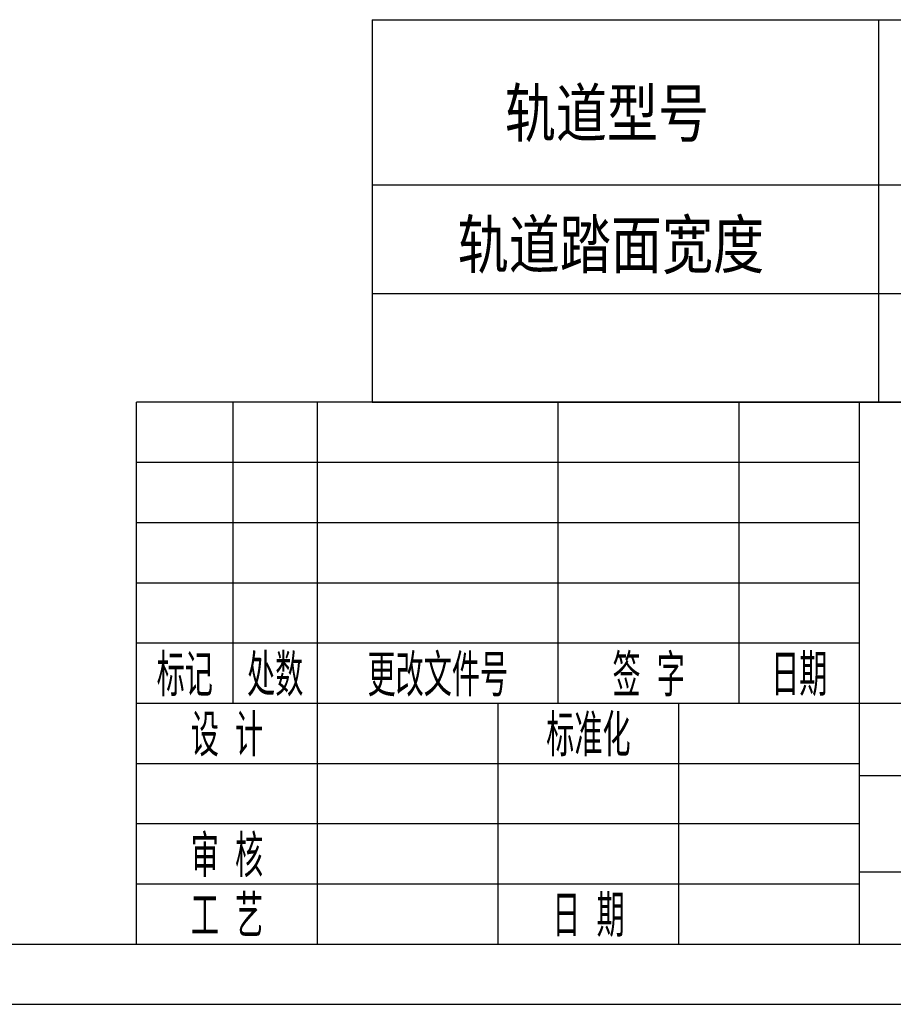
# Model space of a CAD drawing. Header units: millimetres. Extents: x -104 to 1580, y -20 to 1168.
# Tile 2 of 9: x 801 to 1091, y -20 to 307. Entities that reach past the tile are written whole.
import ezdxf
from ezdxf.enums import TextEntityAlignment as Align

# ---------------------------------------------------------------- set-up
doc = ezdxf.new("R2010")
doc.units = ezdxf.units.MM
doc.header["$LTSCALE"] = 40
for name, color, linetype in [('1轮廓实线层', 7, 'Continuous'), ('2细线层', 4, 'Continuous'), ('6文字层', 3, 'Continuous'), ('图框层', 7, 'Continuous'), ('文字层', 3, 'Continuous')]:
    doc.layers.add(name, color=color, linetype=linetype)
doc.styles.add('PC_TEXTSTYLE', font='isocp.shx', dxfattribs={"width": 0.8, "bigfont": 'hzfs.shx'})

# ---------------------------------------------------------------- blocks, each defined once
blk = doc.blocks.new('PC_TITLE_BLOCK')
at = {"layer": '1轮廓实线层'}
for p, q in [((0, 45), (-180, 45)), ((-180, 0), (-180, 45)), ((-172, 20), (-172, 45)), ((-165, 20), (-165, 45)), ((-145, 20), (-145, 45)), ((-130, 20), (-130, 45)), ((-120, 0), (-120, 45)), ((-180, 20), (-60, 20)), ((-165, 0), (-165, 20)), ((-150, 0), (-150, 20)), ((-135, 0), (-135, 20)), ((-180, 0), (0, 0))]:
    blk.add_line(p, q, dxfattribs=at)
at = {"layer": '1轮廓实线层', "color": 7}
blk.add_line((-180, 25), (-120, 25), dxfattribs=at)
at = {"layer": '2细线层'}
for p, q in [((-180, 40), (-120, 40)), ((-180, 35), (-120, 35)), ((-180, 30), (-120, 30)), ((-180, 15), (-120, 15)), ((-120, 14), (-60, 14)), ((-180, 10), (-120, 10)), ((-120, 6), (-60, 6)), ((-180, 5), (-120, 5))]:
    blk.add_line(p, q, dxfattribs=at)
at = {"layer": '6文字层', "style": 'PC_TEXTSTYLE', "width": 0.667}
for s, p in [('标记', (-176, 22.5)), ('处数', (-168.5, 22.5)), (' 更改文件号 ', (-155, 22.5)), (' 签 字 ', (-137.5, 22.5)), (' 日期 ', (-125, 22.5)), (' 设 计 ', (-172.5, 17.505)), (' 标准化 ', (-142.5, 17.505)), (' 审 核 ', (-172.5, 7.5)), (' 工 艺 ', (-172.5, 2.5)), (' 日 期 ', (-142.5, 2.5))]:
    blk.add_text(s, height=3.5, dxfattribs=at).set_placement(p, align=Align.MIDDLE)
at = {"layer": '6文字层', "style": 'PC_TEXTSTYLE', "flags": 8}
for tag, height, width, p, p2 in [('产品名称或材料标记', 7, 0.600652, (-113.463, 28.635), (-66.422, 28.635)), ('图样名称', 5, 2.004495, (-54.785, 19.978), (-5.268, 19.978)), ('标准化', 3.5, 1.023147, (-133.835, 15.372), (-120.752, 15.372)), ('重量', 3.5, 1.408247, (-88.457, 7.542), (-76.549, 7.542)), ('比例', 3.5, 1.385287, (-73.354, 7.542), (-61.929, 7.542)), ('图样代号', 5, 2.006536, (-54.785, 5.63), (-5.516, 5.63)), ('审核', 3.5, 1.579393, (-163.989, 5.367), (-150.634, 5.367)), ('工艺', 3.5, 1.621807, (-164.21, 0.371), (-150.891, 0.371)), ('日期', 3.5, 1.560088, (-133.835, 0.371), (-120.752, 0.371)), ('共几页', 3.5, 0.557144, (-108.073, 0.625), (-101.045, 0.625))]:
    blk.add_attdef(tag, text='', height=height, dxfattribs=dict(at, width=width)).set_placement(p, p2, align=Align.FIT)
at = {"layer": '6文字层', "style": 'PC_TEXTSTYLE', "width": 9.905045, "flags": 8}
blk.add_attdef('设计', text='', height=3.5, rotation=358.46442, dxfattribs=at).set_placement((-164.229, 15.372), (-150.367, 15), align=Align.FIT)
at = {"layer": '6文字层', "color": 3, "style": 'PC_TEXTSTYLE', "width": 0.56476, "flags": 8}
blk.add_attdef('第几页', text='', height=3.5, dxfattribs=at).set_placement((-78.287, 0.753), (-71.163, 0.753), align=Align.FIT)
at = {"layer": '6文字层', "ltscale": 10, "style": 'PC_TEXTSTYLE', "flags": 1}
blk.add_attdef('图纸张数', (-58.679, -0.492), '', height=2.5, dxfattribs=at)

msp = doc.modelspace()

# ---------------------------------------------------------------- linework, layer by layer
for q in [(1560, 306.96), (918.2, 180)]:
    msp.add_line((918.2, 306.96), q)
at = {"layer": '1轮廓实线层'}
msp.add_line((918.2, 180), (1560, 180), dxfattribs=at)
at = {"layer": '2细线层'}
msp.add_line((-100, -20), (1580, -20), dxfattribs=at)
at = {"layer": '图框层'}
msp.add_line((0, 0), (1560, 0), dxfattribs=at)
at = {"layer": '文字层'}
for p, q in [((1086.29, 306.96), (1086.29, 180)), ((918.2, 252.12), (1560, 252.12)), ((918.2, 216.06), (1560, 216.06))]:
    msp.add_line(p, q, dxfattribs=at)

# ---------------------------------------------------------------- block references
at = {"layer": '图框层', "xscale": 4, "yscale": 4, "zscale": 4}
msp.add_blockref('PC_TITLE_BLOCK', (1560, 0), dxfattribs=at)

# ---------------------------------------------------------------- texts
at = {"layer": '6文字层', "style": 'PC_TEXTSTYLE', "width": 0.8}
for s, p in [('2.车轮组装配完后车轮应转动灵活，车轮基准面应朝内;', (166.37, 147.82)), ('3.所有螺栓组均采用镀锌螺栓组。所有加工件表面均需', (166.37, 109.32))]:
    msp.add_text(s, height=27.5, dxfattribs=at).set_placement(p, align=Align.TOP_LEFT)
at = {"layer": '文字层', "style": 'PC_TEXTSTYLE', "width": 0.95}
for s, p in [('轨道型号', (996.15, 266.38)), ('轨道踏面宽度', (997.46, 222.73))]:
    msp.add_text(s, height=17.85, dxfattribs=at).set_placement(p, align=Align.CENTER)

doc.saveas('drawing.dxf')
